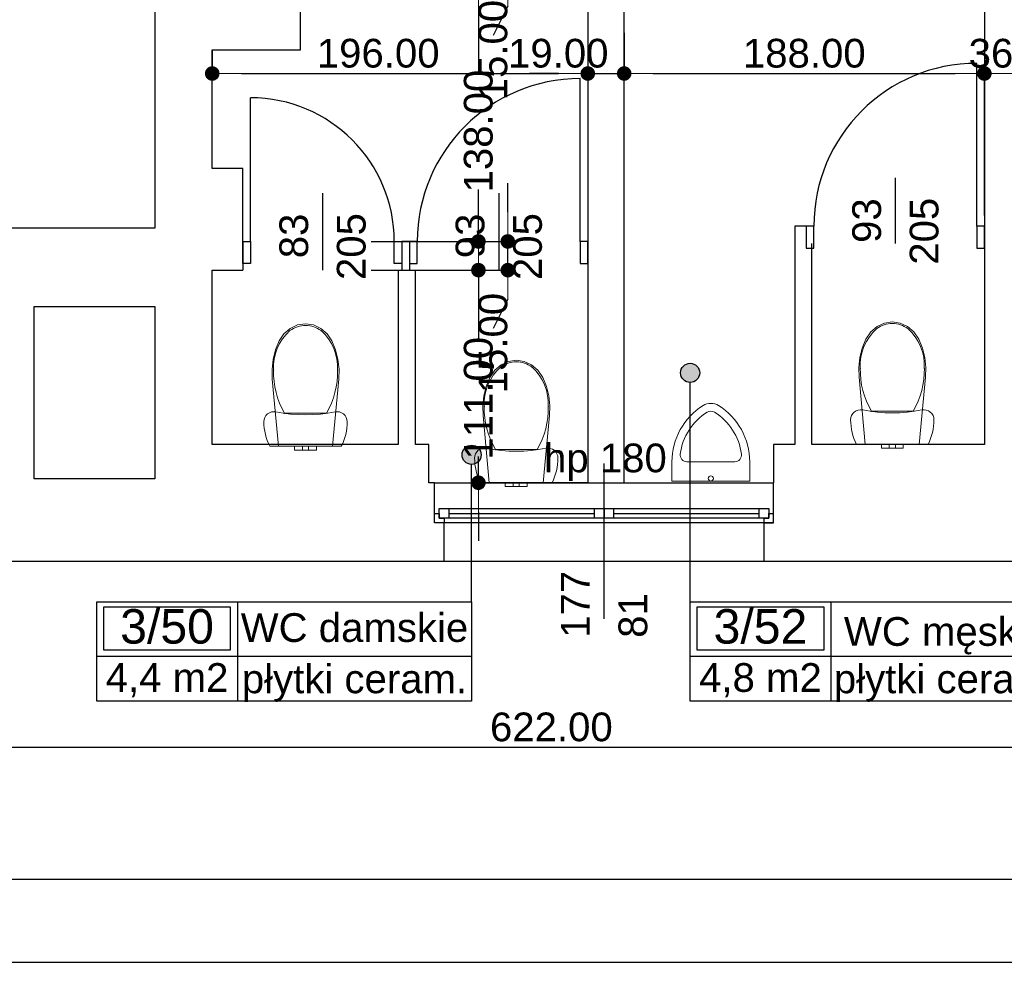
# Model space of a CAD drawing. Header units: millimetres. Extents: x -175445 to -20415, y -559200 to 231527.
# Tile 137 of 256: x -146906 to -141767, y -116408 to -111449. Entities that reach past the tile are written whole.
import ezdxf
from ezdxf.enums import TextEntityAlignment as Align

# ---------------------------------------------------------------- set-up
doc = ezdxf.new("R2010")
doc.units = ezdxf.units.MM
doc.header["$MEASUREMENT"] = 0
for name, color, linetype in [('Drzwi', 7, 'Continuous'), ('Obiekt', 7, 'Continuous'), ('Okno', 7, 'Continuous'), ('Polilinia', 7, 'Continuous'), ('Strefa', 7, 'Continuous'), ('Strop', 7, 'Continuous'), ('Słup', 7, 'Continuous'), ('Wymiary', 63, 'Continuous'), ('Ściana', 7, 'Continuous')]:
    doc.layers.add(name, color=color, linetype=linetype)
doc.styles.add('Arial', font='txt')
doc.dimstyles.new('GENERATED_STYLE__1', dxfattribs={"dimtxt": 150, "dimasz": 152, "dimexe": 0.18, "dimexo": 0, "dimgap": 0.09, "dimtad": 1, "dimtih": 1, "dimtoh": 1, "dimlfac": 0.1, "dimzin": 0, "dimdsep": 46, "dimtxsty": 'Arial', "dimblk": 'ARROWHEAD_11', "dimblk1": 'ARROWHEAD_11', "dimblk2": 'ARROWHEAD_11', "dimcen": 0.09, "dimclrd": 114, "dimclre": 114, "dimclrt": 114, "dimazin": 0, "dimtfac": 1, "dimtdec": 4, "dimtmove": 0, "dimatfit": 3, "dimfxl": 1, "dimtolj": 1, "dimtzin": 0, "dimarcsym": 0})
doc.dimstyles.new('GENERATED_STYLE__3', dxfattribs={"dimtxt": 150, "dimasz": 152, "dimexe": 0.18, "dimexo": 0, "dimgap": 0.09, "dimtad": 1, "dimlfac": 0.1, "dimzin": 0, "dimdsep": 46, "dimtxsty": 'Arial', "dimblk": 'ARROWHEAD_11', "dimblk1": 'ARROWHEAD_11', "dimblk2": 'ARROWHEAD_11', "dimcen": 0.09, "dimclrd": 114, "dimclre": 114, "dimclrt": 114, "dimazin": 0, "dimtfac": 1, "dimtdec": 4, "dimtmove": 2, "dimatfit": 3, "dimfxl": 1, "dimtolj": 1, "dimtzin": 0, "dimarcsym": 0})

# ---------------------------------------------------------------- blocks, each defined once
blk = doc.blocks.new('WC damskie_3_50_52', base_point=(-140076.8, 14144.1))
at = {"layer": 'Strefa'}
for p, q in [((-140810.9, 14426.9), (-138854.3, 14426.9)), ((-140810.9, 13908.4), (-140810.9, 14426.9)), ((-140774.2, 14401), (-140113.5, 14401)), ((-140774.2, 14174.7), (-140774.2, 14401)), ((-140113.5, 14401), (-140113.5, 14174.7)), ((-140076.8, 14426.9), (-140076.8, 13908.4)), ((-138854.3, 14426.9), (-138854.3, 13908.4)), ((-140810.9, 14144.1), (-138854.3, 14144.1)), ((-140113.5, 14174.7), (-140774.2, 14174.7)), ((-138854.3, 13908.4), (-140810.9, 13908.4))]:
    blk.add_line(p, q, dxfattribs=at)
at = {"layer": 'Strefa', "style": 'Arial'}
for tag, height, p in [('ROOM_NUMBER', 180, (-140443.9, 14299)), ('ROOM_NAME', 150, (-139465.6, 14292.8)), ('ROOM_CALC_AREA', 150, (-140443.9, 14032)), ('floor_f', 150, (-139465.6, 14025))]:
    blk.add_attdef(tag, text='', height=height, dxfattribs=at).set_placement(p, align=Align.MIDDLE_CENTER)
blk = doc.blocks.new('WC męskie_3_52_54', base_point=(-136979.7, 14144.1))
at = {"layer": 'Strefa'}
for p, q in [((-137713.8, 14426.9), (-135771.6, 14426.9)), ((-137713.8, 13908.4), (-137713.8, 14426.9)), ((-137677.1, 14401), (-137016.4, 14401)), ((-137677.1, 14174.7), (-137677.1, 14401)), ((-137016.4, 14401), (-137016.4, 14174.7)), ((-136979.7, 14426.9), (-136979.7, 13908.4)), ((-135771.6, 14426.9), (-135771.6, 13908.4)), ((-137713.8, 14144.1), (-135771.6, 14144.1)), ((-137016.4, 14174.7), (-137677.1, 14174.7)), ((-135771.6, 13908.4), (-137713.8, 13908.4))]:
    blk.add_line(p, q, dxfattribs=at)
at = {"layer": 'Strefa', "style": 'Arial'}
for tag, height, p in [('ROOM_NUMBER', 180, (-137346.8, 14299)), ('ROOM_NAME', 150, (-136375.7, 14272.5)), ('ROOM_CALC_AREA', 150, (-137346.8, 14032)), ('floor_f', 150, (-136375.7, 14025))]:
    blk.add_attdef(tag, text='', height=height, dxfattribs=at).set_placement(p, align=Align.MIDDLE_CENTER)
blk = doc.blocks.new('ARROWHEAD_11')
at = {"color": 0, "linetype": 'Continuous', "lineweight": 0}
blk.add_line((0, 0), (-1, 0), dxfattribs=at)
at = {"color": 0, "linetype": 'Continuous', "lineweight": 0, "const_width": 0.25, "flags": 128}
blk.add_lwpolyline([(-0.125, 0, 1), (0.125, 0, 1)], format="xyb", close=True, dxfattribs=at)
blk = doc.blocks.new('*D3204')
at = {"layer": 'Defpoints', "color": 0}
for p in [(-145070.7, -112756.6), (-144511.5, -112756.6), (-143940.7, -113866.6)]:
    blk.add_point(p, dxfattribs=at)
at = {"layer": 'Wymiary', "color": 114, "lineweight": -2}
for p, q in [((-144511.5, -112604.6), (-144511.5, -112452.6)), ((-145070.7, -112756.6), (-144511.3, -112756.6)), ((-144511.5, -112756.6), (-144511.5, -113121.3)), ((-144511.5, -113866.6), (-144511.5, -113729.6)), ((-143940.7, -113866.6), (-144511.6, -113866.6)), ((-144511.5, -114018.6), (-144511.5, -114170.6))]:
    blk.add_line(p, q, dxfattribs=at)
at = {"layer": 'Wymiary', "color": 114, "lineweight": -2, "xscale": 152, "yscale": 152, "zscale": 152}
for p, rotation in [((-144511.5, -112756.6), 270), ((-144511.5, -113866.6), 90)]:
    blk.add_blockref('ARROWHEAD_11', p, dxfattribs=dict(at, rotation=rotation))
at = {"layer": 'Wymiary', "color": 114, "lineweight": 13, "insert": (-144511.5, -113425.4), "char_height": 150, "attachment_point": 5, "rotation": 90, "style": 'Arial'}
blk.add_mtext('\\A1;111.00', dxfattribs=at)
blk = doc.blocks.new('*D3205')
at = {"layer": 'Defpoints', "color": 0}
for p in [(-145070.7, -112606.6), (-144358.1, -112606.6), (-145070.7, -112756.6)]:
    blk.add_point(p, dxfattribs=at)
at = {"layer": 'Wymiary', "color": 114, "lineweight": -2}
for p, q in [((-144358.1, -112454.6), (-144358.1, -112302.6)), ((-145070.7, -112606.6), (-144357.9, -112606.6)), ((-144358.1, -112756.6), (-144358.1, -112606.6)), ((-145070.7, -112756.6), (-144357.9, -112756.6)), ((-144358.1, -112908.6), (-144434.8, -113060.6))]:
    blk.add_line(p, q, dxfattribs=at)
at = {"layer": 'Wymiary', "color": 114, "lineweight": -2, "xscale": 152, "yscale": 152, "zscale": 152}
for p, rotation in [((-144358.1, -112606.6), 270), ((-144358.1, -112756.6), 90)]:
    blk.add_blockref('ARROWHEAD_11', p, dxfattribs=dict(at, rotation=rotation))
at = {"layer": 'Wymiary', "color": 114, "lineweight": 13, "insert": (-144434.8, -113137.3), "char_height": 150, "attachment_point": 5, "rotation": 90, "style": 'Arial'}
blk.add_mtext('\\A1;15.00', dxfattribs=at)
blk = doc.blocks.new('*D3206')
at = {"layer": 'Defpoints', "color": 0}
for p in [(-144511.5, -111226.6), (-143680.7, -111226.6), (-145070.7, -112606.6)]:
    blk.add_point(p, dxfattribs=at)
at = {"layer": 'Wymiary', "color": 114, "lineweight": -2}
for p, q in [((-143680.7, -111226.6), (-144511.6, -111226.6)), ((-144511.5, -111378.6), (-144511.5, -111726.3)), ((-144511.5, -112454.6), (-144511.5, -112334.6)), ((-145070.7, -112606.6), (-144511.3, -112606.6))]:
    blk.add_line(p, q, dxfattribs=at)
at = {"layer": 'Wymiary', "color": 114, "lineweight": -2, "xscale": 152, "yscale": 152, "zscale": 152}
for p, rotation in [((-144511.5, -111226.6), 90), ((-144511.5, -112606.6), 270)]:
    blk.add_blockref('ARROWHEAD_11', p, dxfattribs=dict(at, rotation=rotation))
at = {"layer": 'Wymiary', "color": 114, "lineweight": 13, "insert": (-144511.5, -112030.4), "char_height": 150, "attachment_point": 5, "rotation": 90, "style": 'Arial'}
blk.add_mtext('\\A1;138.00', dxfattribs=at)
blk = doc.blocks.new('*D3207')
at = {"layer": 'Defpoints', "color": 0}
for p in [(-144358.1, -111076.6), (-143680.7, -111076.6), (-143680.7, -111226.6)]:
    blk.add_point(p, dxfattribs=at)
at = {"layer": 'Wymiary', "color": 114, "lineweight": -2}
for p, q in [((-144358.1, -110924.6), (-144358.1, -110772.6)), ((-143680.7, -111076.6), (-144358.3, -111076.6)), ((-144358.1, -111226.6), (-144358.1, -111076.6)), ((-143680.7, -111226.6), (-144358.3, -111226.6)), ((-144358.1, -111378.6), (-144434.8, -111530.6))]:
    blk.add_line(p, q, dxfattribs=at)
at = {"layer": 'Wymiary', "color": 114, "lineweight": -2, "xscale": 152, "yscale": 152, "zscale": 152}
for p, rotation in [((-144358.1, -111076.6), 270), ((-144358.1, -111226.6), 90)]:
    blk.add_blockref('ARROWHEAD_11', p, dxfattribs=dict(at, rotation=rotation))
at = {"layer": 'Wymiary', "color": 114, "lineweight": 13, "insert": (-144434.8, -111607.3), "char_height": 150, "attachment_point": 5, "rotation": 90, "style": 'Arial'}
blk.add_mtext('\\A1;15.00', dxfattribs=at)
blk = doc.blocks.new('*D3807')
at = {"layer": 'Defpoints', "color": 0}
for p in [(-143940.7, -111516.6), (-145900.7, -111606.6), (-143940.7, -111729.7)]:
    blk.add_point(p, dxfattribs=at)
at = {"layer": 'Wymiary', "color": 114, "lineweight": -2}
for p, q in [((-143940.7, -111516.6), (-143940.7, -111729.9)), ((-145900.7, -111606.6), (-145900.7, -111729.9)), ((-145748.7, -111729.7), (-144092.7, -111729.7))]:
    blk.add_line(p, q, dxfattribs=at)
at = {"layer": 'Wymiary', "color": 114, "lineweight": -2, "xscale": 152, "yscale": 152, "zscale": 152, "rotation": 180}
blk.add_blockref('ARROWHEAD_11', (-145900.7, -111729.7), dxfattribs=at)
at = {"layer": 'Wymiary', "color": 114, "lineweight": -2, "xscale": 152, "yscale": 152, "zscale": 152}
blk.add_blockref('ARROWHEAD_11', (-143940.7, -111729.7), dxfattribs=at)
at = {"layer": 'Wymiary', "color": 114, "lineweight": 13, "insert": (-145034.6, -111624.7), "char_height": 150, "attachment_point": 5, "style": 'Arial'}
blk.add_mtext('\\A1;196.00', dxfattribs=at)
blk = doc.blocks.new('*D3808')
at = {"layer": 'Defpoints', "color": 0}
for p in [(-143940.7, -111516.6), (-143750.7, -111516.6), (-143750.7, -111729.7)]:
    blk.add_point(p, dxfattribs=at)
at = {"layer": 'Wymiary', "color": 114, "lineweight": -2}
for p, q in [((-143940.7, -111516.6), (-143940.7, -111729.9)), ((-143750.7, -111516.6), (-143750.7, -111729.9)), ((-144092.7, -111729.7), (-144244.7, -111729.7)), ((-143940.7, -111729.7), (-143750.7, -111729.7)), ((-143598.7, -111729.7), (-143446.7, -111729.7))]:
    blk.add_line(p, q, dxfattribs=at)
at = {"layer": 'Wymiary', "color": 114, "lineweight": -2, "xscale": 152, "yscale": 152, "zscale": 152}
blk.add_blockref('ARROWHEAD_11', (-143940.7, -111729.7), dxfattribs=at)
at = {"layer": 'Wymiary', "color": 114, "lineweight": -2, "xscale": 152, "yscale": 152, "zscale": 152, "rotation": 180}
blk.add_blockref('ARROWHEAD_11', (-143750.7, -111729.7), dxfattribs=at)
at = {"layer": 'Wymiary', "color": 114, "lineweight": 13, "insert": (-144094.6, -111624.7), "char_height": 150, "attachment_point": 5, "style": 'Arial'}
blk.add_mtext('\\A1;19.00', dxfattribs=at)
blk = doc.blocks.new('*D3809')
at = {"layer": 'Defpoints', "color": 0}
for p in [(-143750.7, -111516.6), (-141870.7, -111729.7), (-141870.7, -112471.6)]:
    blk.add_point(p, dxfattribs=at)
at = {"layer": 'Wymiary', "color": 114, "lineweight": -2}
for p, q in [((-143750.7, -111516.6), (-143750.7, -111729.9)), ((-143598.7, -111729.7), (-142022.7, -111729.7)), ((-141870.7, -112471.6), (-141870.7, -111729.5))]:
    blk.add_line(p, q, dxfattribs=at)
at = {"layer": 'Wymiary', "color": 114, "lineweight": -2, "xscale": 152, "yscale": 152, "zscale": 152, "rotation": 180}
blk.add_blockref('ARROWHEAD_11', (-143750.7, -111729.7), dxfattribs=at)
at = {"layer": 'Wymiary', "color": 114, "lineweight": -2, "xscale": 152, "yscale": 152, "zscale": 152}
blk.add_blockref('ARROWHEAD_11', (-141870.7, -111729.7), dxfattribs=at)
at = {"layer": 'Wymiary', "color": 114, "lineweight": 13, "insert": (-142810.7, -111624.7), "char_height": 150, "attachment_point": 5, "style": 'Arial'}
blk.add_mtext('\\A1;188.00', dxfattribs=at)
blk = doc.blocks.new('*D3810')
at = {"layer": 'Defpoints', "color": 0}
for p in [(-141510.7, -111729.7), (-141870.7, -112471.6), (-141510.7, -112471.6)]:
    blk.add_point(p, dxfattribs=at)
at = {"layer": 'Wymiary', "color": 114, "lineweight": -2}
for p, q in [((-141870.7, -112471.6), (-141870.7, -111729.5)), ((-141718.7, -111729.7), (-141662.7, -111729.7)), ((-141510.7, -112471.6), (-141510.7, -111729.5))]:
    blk.add_line(p, q, dxfattribs=at)
at = {"layer": 'Wymiary', "color": 114, "lineweight": -2, "xscale": 152, "yscale": 152, "zscale": 152, "rotation": 180}
blk.add_blockref('ARROWHEAD_11', (-141870.7, -111729.7), dxfattribs=at)
at = {"layer": 'Wymiary', "color": 114, "lineweight": -2, "xscale": 152, "yscale": 152, "zscale": 152}
blk.add_blockref('ARROWHEAD_11', (-141510.7, -111729.7), dxfattribs=at)
at = {"layer": 'Wymiary', "color": 114, "lineweight": 13, "insert": (-141690.7, -111624.7), "char_height": 150, "attachment_point": 5, "style": 'Arial'}
blk.add_mtext('\\A1;36.00', dxfattribs=at)
blk = doc.blocks.new('*D3870')
at = {"layer": 'Defpoints', "color": 0}
for p in [(-141020.7, -114076.6), (-147240.7, -114276.4), (-141020.7, -115247.8)]:
    blk.add_point(p, dxfattribs=at)
at = {"layer": 'Wymiary', "color": 114, "lineweight": -2}
for p, q in [((-141020.7, -114076.6), (-141020.7, -115248)), ((-147240.7, -114276.4), (-147240.7, -115248)), ((-147088.7, -115247.8), (-141172.7, -115247.8))]:
    blk.add_line(p, q, dxfattribs=at)
at = {"layer": 'Wymiary', "color": 114, "lineweight": -2, "xscale": 152, "yscale": 152, "zscale": 152, "rotation": 180}
blk.add_blockref('ARROWHEAD_11', (-147240.7, -115247.8), dxfattribs=at)
at = {"layer": 'Wymiary', "color": 114, "lineweight": -2, "xscale": 152, "yscale": 152, "zscale": 152}
blk.add_blockref('ARROWHEAD_11', (-141020.7, -115247.8), dxfattribs=at)
at = {"layer": 'Wymiary', "color": 114, "lineweight": 13, "insert": (-144130.7, -115142.8), "char_height": 150, "attachment_point": 5, "style": 'Arial'}
blk.add_mtext('\\A1;622.00', dxfattribs=at)
blk = doc.blocks.new('*D3905')
at = {"layer": 'Defpoints', "color": 0}
for p in [(-147240.7, -114276.4), (-102220.7, -114276.6), (-102220.7, -115937.6)]:
    blk.add_point(p, dxfattribs=at)
at = {"layer": 'Wymiary', "color": 114, "lineweight": -2}
for p, q in [((-147240.7, -114276.4), (-147240.7, -115937.8)), ((-102220.7, -114276.6), (-102220.7, -115937.8)), ((-147088.7, -115937.6), (-102372.7, -115937.6))]:
    blk.add_line(p, q, dxfattribs=at)
at = {"layer": 'Wymiary', "color": 114, "lineweight": -2, "xscale": 152, "yscale": 152, "zscale": 152, "rotation": 180}
blk.add_blockref('ARROWHEAD_11', (-147240.7, -115937.6), dxfattribs=at)
at = {"layer": 'Wymiary', "color": 114, "lineweight": -2, "xscale": 152, "yscale": 152, "zscale": 152}
blk.add_blockref('ARROWHEAD_11', (-102220.7, -115937.6), dxfattribs=at)
at = {"layer": 'Wymiary', "color": 114, "lineweight": 13, "insert": (-124730.7, -115832.6), "char_height": 150, "attachment_point": 5, "style": 'Arial'}
blk.add_mtext('\\A1;4502.00', dxfattribs=at)
blk = doc.blocks.new('*D3912')
at = {"layer": 'Defpoints', "color": 0}
for p in [(-73250.7, -108356.6), (-147240.7, -114276.4), (-73250.7, -116369.7)]:
    blk.add_point(p, dxfattribs=at)
at = {"layer": 'Wymiary', "color": 114, "lineweight": -2}
for p, q in [((-73250.7, -108356.6), (-73250.7, -116369.9)), ((-147240.7, -114276.4), (-147240.7, -116369.9)), ((-147088.7, -116369.7), (-73402.7, -116369.7))]:
    blk.add_line(p, q, dxfattribs=at)
at = {"layer": 'Wymiary', "color": 114, "lineweight": -2, "xscale": 152, "yscale": 152, "zscale": 152, "rotation": 180}
blk.add_blockref('ARROWHEAD_11', (-147240.7, -116369.7), dxfattribs=at)
at = {"layer": 'Wymiary', "color": 114, "lineweight": -2, "xscale": 152, "yscale": 152, "zscale": 152}
blk.add_blockref('ARROWHEAD_11', (-73250.7, -116369.7), dxfattribs=at)
at = {"layer": 'Wymiary', "color": 114, "lineweight": 13, "insert": (-110245.7, -116264.7), "char_height": 150, "attachment_point": 5, "style": 'Arial'}
blk.add_mtext('\\A1;7399.00', dxfattribs=at)

msp = doc.modelspace()

# ---------------------------------------------------------------- hatches: boundary and pattern name
at = {"layer": 'Polilinia', "linetype": 'Continuous'}
for points in [[(-143356.522, -113293.019), (-143360.328, -113273.885), (-143371.167, -113257.664), (-143387.388, -113246.825), (-143406.522, -113243.019), (-143425.656, -113246.825), (-143441.877, -113257.664), (-143452.716, -113273.885), (-143456.522, -113293.019), (-143452.716, -113312.153), (-143441.877, -113328.374), (-143425.656, -113339.213), (-143406.522, -113343.019), (-143387.388, -113339.213), (-143371.167, -113328.374), (-143360.328, -113312.153)], [(-144497.021, -113720.706), (-144500.827, -113701.572), (-144511.666, -113685.351), (-144527.887, -113674.512), (-144547.021, -113670.706), (-144566.155, -113674.512), (-144582.376, -113685.351), (-144593.215, -113701.572), (-144597.021, -113720.706), (-144593.215, -113739.84), (-144582.376, -113756.061), (-144566.155, -113766.9), (-144547.021, -113770.706), (-144527.887, -113766.9), (-144511.666, -113756.061), (-144500.827, -113739.84)]]:
    msp.add_hatch(color=256, dxfattribs=at).paths.add_polyline_path(points)

# ---------------------------------------------------------------- linework, layer by layer
at = {"layer": 'Drzwi'}
for p, q in [((-141910.722, -112526.604), (-141910.722, -111676.604)), ((-143980.722, -112606.604), (-143980.722, -111756.604)), ((-145700.722, -112606.604), (-145700.722, -111856.604)), ((-142760.722, -112526.604), (-142800.722, -112526.604)), ((-142800.722, -112526.604), (-142800.722, -112641.604)), ((-142800.722, -112526.604), (-142800.722, -112616.604)), ((-142760.722, -112641.604), (-142760.722, -112526.604)), ((-141870.722, -112526.604), (-141910.722, -112526.604)), ((-141910.722, -112526.604), (-141910.722, -112641.604)), ((-141870.722, -112641.604), (-141870.722, -112526.604)), ((-141870.722, -112526.604), (-141870.722, -112616.604)), ((-145740.722, -112606.604), (-145700.722, -112606.604)), ((-145740.722, -112721.604), (-145740.722, -112606.604)), ((-145740.722, -112606.604), (-145740.722, -112721.604)), ((-145700.722, -112606.604), (-145700.722, -112721.604)), ((-144950.722, -112721.604), (-144950.722, -112606.604)), ((-144950.722, -112606.604), (-144910.722, -112606.604)), ((-144910.722, -112606.604), (-144910.722, -112721.604)), ((-144910.722, -112606.604), (-144910.722, -112721.604)), ((-144830.722, -112606.604), (-144870.722, -112606.604)), ((-144870.722, -112606.604), (-144870.722, -112721.604)), ((-144870.722, -112606.604), (-144870.722, -112721.604)), ((-144830.722, -112721.604), (-144830.722, -112606.604)), ((-143940.722, -112606.604), (-143980.722, -112606.604)), ((-143980.722, -112606.604), (-143980.722, -112721.604)), ((-143940.722, -112721.604), (-143940.722, -112606.604)), ((-143940.722, -112606.604), (-143940.722, -112721.604)), ((-142800.722, -112641.604), (-142760.722, -112641.604)), ((-141910.722, -112641.604), (-141870.722, -112641.604)), ((-145700.722, -112721.604), (-145740.722, -112721.604)), ((-144910.722, -112721.604), (-144950.722, -112721.604)), ((-144870.722, -112721.604), (-144830.722, -112721.604)), ((-143980.722, -112721.604), (-143940.722, -112721.604))]:
    msp.add_line(p, q, dxfattribs=at)
for centre, radius, start, end in [((-141910.722, -112526.604), 850, 90, 180), ((-143980.722, -112606.604), 850, 90, 180), ((-145700.722, -112606.604), 750, 0, 90)]:
    msp.add_arc(centre, radius, start, end, dxfattribs=at)
at = {"layer": 'Obiekt'}
for p, q in [((-142335.722, -112275.226), (-142335.722, -112616.604)), ((-145325.722, -112355.226), (-145325.722, -112756.604)), ((-144405.722, -112355.226), (-144405.722, -112756.604)), ((-143855.722, -114576.604), (-143855.722, -113766.604))]:
    msp.add_line(p, q, dxfattribs=at)
at = {"layer": 'Obiekt', "color": 8, "lineweight": 5}
for p, q in [((-145454.877, -113042.821), (-145493.186, -113060.781)), ((-145413.829, -113036.604), (-145454.877, -113042.821)), ((-145413.83, -113045.243), (-145413.829, -113045.243)), ((-145372.78, -113042.821), (-145413.829, -113036.604)), ((-145334.472, -113060.781), (-145372.78, -113042.821)), ((-142430.63, -113050.781), (-142463.673, -113079.299)), ((-142392.322, -113032.821), (-142430.63, -113050.781)), ((-142351.273, -113026.604), (-142392.322, -113032.821)), ((-142351.274, -113035.243), (-142351.273, -113035.243)), ((-142310.225, -113032.821), (-142351.273, -113026.604)), ((-142271.916, -113050.781), (-142310.225, -113032.821)), ((-142238.874, -113079.299), (-142271.916, -113050.781)), ((-145526.229, -113089.299), (-145551.826, -113126.494)), ((-145493.186, -113060.781), (-145526.229, -113089.299)), ((-145494.905, -113072.054), (-145494.905, -113072.055)), ((-145301.429, -113089.299), (-145334.472, -113060.781)), ((-145275.831, -113126.494), (-145301.429, -113089.299)), ((-142463.673, -113079.299), (-142489.271, -113116.494)), ((-142432.349, -113062.054), (-142432.35, -113062.055)), ((-142213.276, -113116.494), (-142238.874, -113079.299)), ((-145551.826, -113126.494), (-145570.847, -113173.432)), ((-145256.81, -113173.432), (-145275.831, -113126.494)), ((-142489.271, -113116.494), (-142508.292, -113163.432)), ((-142194.255, -113163.432), (-142213.276, -113116.494)), ((-145570.847, -113173.432), (-145583.252, -113223.179)), ((-145244.405, -113223.179), (-145256.81, -113173.432)), ((-142508.292, -113163.432), (-142520.697, -113213.179)), ((-142181.85, -113213.179), (-142194.255, -113163.432)), ((-145583.252, -113223.179), (-145588.74, -113274.525)), ((-145238.917, -113274.525), (-145244.405, -113223.179)), ((-144393.362, -113250.781), (-144426.405, -113279.299)), ((-144395.08, -113262.054), (-144395.081, -113262.055)), ((-144355.053, -113232.821), (-144393.362, -113250.781)), ((-144314.005, -113226.604), (-144355.053, -113232.821)), ((-144314.006, -113235.243), (-144314.005, -113235.243)), ((-144272.956, -113232.821), (-144314.005, -113226.604)), ((-144234.648, -113250.781), (-144272.956, -113232.821)), ((-144201.605, -113279.299), (-144234.648, -113250.781)), ((-142520.697, -113213.179), (-142526.185, -113264.525)), ((-142176.362, -113264.525), (-142181.85, -113213.179)), ((-145588.74, -113274.525), (-145587.177, -113326.221)), ((-145240.48, -113326.221), (-145238.917, -113274.525)), ((-144426.405, -113279.299), (-144452.002, -113316.494)), ((-144176.007, -113316.494), (-144201.605, -113279.299)), ((-142526.185, -113264.525), (-142524.622, -113316.221)), ((-142177.925, -113316.221), (-142176.362, -113264.525)), ((-145587.177, -113326.221), (-145554.804, -113676.604)), ((-145272.854, -113676.604), (-145240.48, -113326.221)), ((-144471.023, -113363.432), (-144483.428, -113413.179)), ((-144452.002, -113316.494), (-144471.023, -113363.432)), ((-144156.986, -113363.432), (-144176.007, -113316.494)), ((-144144.581, -113413.179), (-144156.986, -113363.432)), ((-142524.622, -113316.221), (-142492.248, -113666.604)), ((-142210.299, -113666.604), (-142177.925, -113316.221)), ((-144483.428, -113413.179), (-144488.916, -113464.525)), ((-144139.093, -113464.525), (-144144.581, -113413.179)), ((-144488.916, -113464.525), (-144487.353, -113516.221)), ((-144140.656, -113516.221), (-144139.093, -113464.525)), ((-145620.158, -113515.75), (-145626.261, -113525.622)), ((-145612.036, -113507.458), (-145620.158, -113515.75)), ((-145602.291, -113501.152), (-145612.036, -113507.458)), ((-145591.399, -113497.139), (-145602.291, -113501.152)), ((-145579.89, -113495.615), (-145591.399, -113497.139)), ((-145568.328, -113496.654), (-145579.89, -113495.615)), ((-145530.044, -113503.436), (-145568.328, -113496.654)), ((-145491.468, -113508.292), (-145530.044, -113503.436)), ((-145522.77, -113503.561), (-145413.829, -113503.561)), ((-145452.697, -113511.211), (-145491.468, -113508.292)), ((-145413.829, -113512.185), (-145452.697, -113511.211)), ((-145413.829, -113503.561), (-145304.887, -113503.561)), ((-145374.96, -113511.211), (-145413.829, -113512.185)), ((-145336.189, -113508.292), (-145374.96, -113511.211)), ((-145297.613, -113503.436), (-145336.189, -113508.292)), ((-145259.329, -113496.654), (-145297.613, -113503.436)), ((-145247.767, -113495.615), (-145259.329, -113496.654)), ((-145236.259, -113497.139), (-145247.767, -113495.615)), ((-145225.366, -113501.152), (-145236.259, -113497.139)), ((-145215.621, -113507.458), (-145225.366, -113501.152)), ((-145207.499, -113515.75), (-145215.621, -113507.458)), ((-145201.396, -113525.622), (-145207.499, -113515.75)), ((-144487.353, -113516.221), (-144454.979, -113866.604)), ((-144173.03, -113866.604), (-144140.656, -113516.221)), ((-142563.706, -113515.622), (-142567.491, -113526.594)), ((-142557.603, -113505.75), (-142563.706, -113515.622)), ((-142549.481, -113497.458), (-142557.603, -113505.75)), ((-142539.736, -113491.152), (-142549.481, -113497.458)), ((-142528.843, -113487.139), (-142539.736, -113491.152)), ((-142517.335, -113485.615), (-142528.843, -113487.139)), ((-142505.773, -113486.654), (-142517.335, -113485.615)), ((-142467.489, -113493.436), (-142505.773, -113486.654)), ((-142428.913, -113498.292), (-142467.489, -113493.436)), ((-142460.215, -113493.561), (-142351.273, -113493.561)), ((-142390.142, -113501.211), (-142428.913, -113498.292)), ((-142351.273, -113502.185), (-142390.142, -113501.211)), ((-142351.273, -113493.561), (-142242.332, -113493.561)), ((-142312.405, -113501.211), (-142351.273, -113502.185)), ((-142273.634, -113498.292), (-142312.405, -113501.211)), ((-142235.058, -113493.436), (-142273.634, -113498.292)), ((-142196.774, -113486.654), (-142235.058, -113493.436)), ((-142185.212, -113485.615), (-142196.774, -113486.654)), ((-142173.704, -113487.139), (-142185.212, -113485.615)), ((-142162.811, -113491.152), (-142173.704, -113487.139)), ((-142153.066, -113497.458), (-142162.811, -113491.152)), ((-142144.944, -113505.75), (-142153.066, -113497.458)), ((-142138.841, -113515.622), (-142144.944, -113505.75)), ((-142135.056, -113526.594), (-142138.841, -113515.622)), ((-145630.046, -113536.594), (-145631.329, -113548.128)), ((-145631.329, -113548.128), (-145630.84, -113564.783)), ((-145630.84, -113564.783), (-145629.375, -113581.381)), ((-145626.261, -113525.622), (-145630.046, -113536.594)), ((-145197.611, -113536.594), (-145201.396, -113525.622)), ((-145198.282, -113581.381), (-145196.817, -113564.783)), ((-145196.328, -113548.128), (-145197.611, -113536.594)), ((-145196.817, -113564.783), (-145196.328, -113548.128)), ((-142567.491, -113526.594), (-142568.774, -113538.128)), ((-142568.774, -113538.128), (-142568.285, -113554.783)), ((-142568.285, -113554.783), (-142566.82, -113571.381)), ((-142135.727, -113571.381), (-142134.262, -113554.783)), ((-142133.773, -113538.128), (-142135.056, -113526.594)), ((-142134.262, -113554.783), (-142133.773, -113538.128)), ((-145629.375, -113581.381), (-145626.939, -113597.865)), ((-145626.939, -113597.865), (-145623.539, -113614.177)), ((-145623.539, -113614.177), (-145619.189, -113630.262)), ((-145208.468, -113630.262), (-145204.118, -113614.177)), ((-145204.118, -113614.177), (-145200.719, -113597.865)), ((-145200.719, -113597.865), (-145198.282, -113581.381)), ((-142566.82, -113571.381), (-142564.383, -113587.865)), ((-142564.383, -113587.865), (-142560.984, -113604.177)), ((-142560.984, -113604.177), (-142556.634, -113620.262)), ((-142556.634, -113620.262), (-142551.347, -113636.065)), ((-142151.2, -113636.065), (-142145.913, -113620.262)), ((-142145.913, -113620.262), (-142141.563, -113604.177)), ((-142141.563, -113604.177), (-142138.163, -113587.865)), ((-142138.163, -113587.865), (-142135.727, -113571.381)), ((-145619.189, -113630.262), (-145613.903, -113646.065)), ((-145613.903, -113646.065), (-145607.698, -113661.53)), ((-145607.698, -113661.53), (-145600.597, -113676.604)), ((-145227.06, -113676.604), (-145219.959, -113661.53)), ((-145219.959, -113661.53), (-145213.755, -113646.065)), ((-145213.755, -113646.065), (-145208.468, -113630.262)), ((-142551.347, -113636.065), (-142545.143, -113651.53)), ((-142545.143, -113651.53), (-142538.042, -113666.604)), ((-142538.042, -113666.604), (-142164.505, -113666.604)), ((-142492.248, -113666.604), (-142210.299, -113666.604)), ((-142391.579, -113666.604), (-142408.273, -113666.604)), ((-142408.273, -113666.604), (-142408.273, -113686.604)), ((-142367.273, -113666.604), (-142391.579, -113666.604)), ((-142362.587, -113666.604), (-142367.273, -113666.604)), ((-142367.273, -113666.604), (-142367.273, -113686.604)), ((-142351.273, -113666.604), (-142362.587, -113666.604)), ((-142339.96, -113666.604), (-142351.273, -113666.604)), ((-142335.273, -113666.604), (-142339.96, -113666.604)), ((-142335.273, -113666.604), (-142335.273, -113686.604)), ((-142310.968, -113666.604), (-142335.273, -113666.604)), ((-142294.273, -113666.604), (-142310.968, -113666.604)), ((-142294.273, -113666.604), (-142294.273, -113686.604)), ((-142164.505, -113666.604), (-142157.404, -113651.53)), ((-142157.404, -113651.53), (-142151.2, -113636.065)), ((-145600.597, -113676.604), (-145227.06, -113676.604)), ((-145554.804, -113676.604), (-145272.854, -113676.604)), ((-145454.134, -113676.604), (-145470.829, -113676.604)), ((-145470.829, -113676.604), (-145470.829, -113696.604)), ((-145454.134, -113696.604), (-145470.829, -113696.604)), ((-145429.829, -113676.604), (-145454.134, -113676.604)), ((-145429.829, -113696.604), (-145454.134, -113696.604)), ((-145425.142, -113676.604), (-145429.829, -113676.604)), ((-145429.829, -113676.604), (-145429.829, -113696.604)), ((-145425.142, -113696.604), (-145429.829, -113696.604)), ((-145413.829, -113676.604), (-145425.142, -113676.604)), ((-145413.829, -113696.604), (-145425.142, -113696.604)), ((-145402.515, -113676.604), (-145413.829, -113676.604)), ((-145402.515, -113696.604), (-145413.829, -113696.604)), ((-145397.829, -113676.604), (-145402.515, -113676.604)), ((-145397.829, -113696.604), (-145402.515, -113696.604)), ((-145397.829, -113676.604), (-145397.829, -113696.604)), ((-145373.524, -113676.604), (-145397.829, -113676.604)), ((-145373.524, -113696.604), (-145397.829, -113696.604)), ((-145356.829, -113676.604), (-145373.524, -113676.604)), ((-145356.829, -113696.604), (-145373.524, -113696.604)), ((-145356.829, -113676.604), (-145356.829, -113696.604)), ((-144526.437, -113715.622), (-144530.222, -113726.594)), ((-144520.334, -113705.75), (-144526.437, -113715.622)), ((-144512.212, -113697.458), (-144520.334, -113705.75)), ((-144502.467, -113691.152), (-144512.212, -113697.458)), ((-144491.575, -113687.139), (-144502.467, -113691.152)), ((-144480.066, -113685.615), (-144491.575, -113687.139)), ((-144468.504, -113686.654), (-144480.066, -113685.615)), ((-144430.22, -113693.436), (-144468.504, -113686.654)), ((-144391.644, -113698.292), (-144430.22, -113693.436)), ((-144422.946, -113693.561), (-144314.005, -113693.561)), ((-144352.873, -113701.211), (-144391.644, -113698.292)), ((-144314.005, -113702.185), (-144352.873, -113701.211)), ((-144314.005, -113693.561), (-144205.063, -113693.561)), ((-144275.136, -113701.211), (-144314.005, -113702.185)), ((-144236.365, -113698.292), (-144275.136, -113701.211)), ((-144197.789, -113693.436), (-144236.365, -113698.292)), ((-144159.505, -113686.654), (-144197.789, -113693.436)), ((-144147.943, -113685.615), (-144159.505, -113686.654)), ((-144136.435, -113687.139), (-144147.943, -113685.615)), ((-144125.542, -113691.152), (-144136.435, -113687.139)), ((-144115.797, -113697.458), (-144125.542, -113691.152)), ((-144107.675, -113705.75), (-144115.797, -113697.458)), ((-144101.572, -113715.622), (-144107.675, -113705.75)), ((-144097.787, -113726.594), (-144101.572, -113715.622)), ((-142391.579, -113686.604), (-142408.273, -113686.604)), ((-142367.273, -113686.604), (-142391.579, -113686.604)), ((-142362.587, -113686.604), (-142367.273, -113686.604)), ((-142351.273, -113686.604), (-142362.587, -113686.604)), ((-142339.96, -113686.604), (-142351.273, -113686.604)), ((-142335.273, -113686.604), (-142339.96, -113686.604)), ((-142310.968, -113686.604), (-142335.273, -113686.604)), ((-142294.273, -113686.604), (-142310.968, -113686.604)), ((-144530.222, -113726.594), (-144531.505, -113738.128)), ((-144531.505, -113738.128), (-144531.016, -113754.783)), ((-144531.016, -113754.783), (-144529.551, -113771.381)), ((-144529.551, -113771.381), (-144527.115, -113787.865)), ((-144100.895, -113787.865), (-144098.458, -113771.381)), ((-144098.458, -113771.381), (-144096.993, -113754.783)), ((-144096.504, -113738.128), (-144097.787, -113726.594)), ((-144096.993, -113754.783), (-144096.504, -113738.128)), ((-143501.443, -113756.896), (-143501.443, -113858.396)), ((-143422.962, -113756.896), (-143173.925, -113756.896)), ((-143095.443, -113756.896), (-143095.443, -113858.396)), ((-144527.115, -113787.865), (-144523.715, -113804.177)), ((-144523.715, -113804.177), (-144519.365, -113820.262)), ((-144519.365, -113820.262), (-144514.079, -113836.065)), ((-144113.931, -113836.065), (-144108.644, -113820.262)), ((-144108.644, -113820.262), (-144104.294, -113804.177)), ((-144104.294, -113804.177), (-144100.895, -113787.865)), ((-144514.079, -113836.065), (-144507.874, -113851.53)), ((-144507.874, -113851.53), (-144500.773, -113866.604)), ((-144500.773, -113866.604), (-144127.236, -113866.604)), ((-144454.979, -113866.604), (-144173.03, -113866.604)), ((-144354.31, -113866.604), (-144371.005, -113866.604)), ((-144371.005, -113866.604), (-144371.005, -113886.604)), ((-144330.005, -113866.604), (-144354.31, -113866.604)), ((-144325.318, -113866.604), (-144330.005, -113866.604)), ((-144330.005, -113866.604), (-144330.005, -113886.604)), ((-144314.005, -113866.604), (-144325.318, -113866.604)), ((-144302.691, -113866.604), (-144314.005, -113866.604)), ((-144298.005, -113866.604), (-144302.691, -113866.604)), ((-144298.005, -113866.604), (-144298.005, -113886.604)), ((-144273.7, -113866.604), (-144298.005, -113866.604)), ((-144257.005, -113866.604), (-144273.7, -113866.604)), ((-144257.005, -113866.604), (-144257.005, -113886.604)), ((-144127.236, -113866.604), (-144120.135, -113851.53)), ((-144120.135, -113851.53), (-144113.931, -113836.065)), ((-143095.443, -113858.396), (-143501.443, -113858.396)), ((-144354.31, -113886.604), (-144371.005, -113886.604)), ((-144330.005, -113886.604), (-144354.31, -113886.604)), ((-144325.318, -113886.604), (-144330.005, -113886.604)), ((-144314.005, -113886.604), (-144325.318, -113886.604)), ((-144302.691, -113886.604), (-144314.005, -113886.604)), ((-144298.005, -113886.604), (-144302.691, -113886.604)), ((-144273.7, -113886.604), (-144298.005, -113886.604)), ((-144257.005, -113886.604), (-144273.7, -113886.604))]:
    msp.add_line(p, q, dxfattribs=at)
for centre, radius, start, end in [((-145413.017, -113183.846), 138.562, 90.335594, 126.222811), ((-145414.642, -113183.849), 138.565, 53.777196, 89.664414), ((-142350.462, -113173.846), 138.562, 90.335594, 126.222811), ((-142352.086, -113173.849), 138.565, 53.777196, 89.664414), ((-145324.368, -113264.301), 256.976, 131.575502, 183.195152), ((-145503.289, -113264.301), 256.976, 356.804848, 48.424498), ((-142261.813, -113254.301), 256.976, 131.575502, 183.195152), ((-142440.734, -113254.301), 256.976, 356.804848, 48.424498), ((-144224.544, -113454.301), 256.976, 131.575502, 183.195152), ((-144313.193, -113373.846), 138.562, 90.335594, 126.222811), ((-144314.817, -113373.849), 138.565, 53.777196, 89.664414), ((-144403.465, -113454.301), 256.976, 356.804848, 48.424498), ((-145155.733, -113288.668), 425.383, 178.646069, 210.348234), ((-145671.924, -113288.668), 425.383, 329.651766, 1.353931), ((-142093.178, -113278.668), 425.383, 178.646069, 210.348234), ((-142609.369, -113278.668), 425.383, 329.651766, 1.353931), ((-143156.343, -113756.896), 345.1, 121.890785, 180), ((-143298.443, -113528.521), 76.125, 58.109219, 121.890785), ((-143440.543, -113756.896), 345.1, 0, 58.109215), ((-144055.909, -113478.668), 425.383, 178.646069, 210.348234), ((-144572.1, -113478.668), 425.383, 329.651766, 1.353931), ((-143156.343, -113756.895), 304.5, 121.890785, 172.472451), ((-143298.443, -113528.52), 35.525, 58.109223, 121.890785), ((-143440.543, -113756.896), 304.5, 7.527549, 58.109215), ((-143422.962, -113721.37), 35.526, 172.941812, 270), ((-143173.925, -113721.37), 35.526, 270, 7.058188), ((-143298.443, -113844.396), 13.5, 0, 180), ((-143298.443, -113844.396), 13.5, 180, 0)]:
    msp.add_arc(centre, radius, start, end, dxfattribs=at)
for p in [(-145332.752, -113072.055), (-142270.197, -113062.055), (-144232.928, -113262.055), (-145580.865, -113278.62), (-145246.792, -113278.62), (-142518.31, -113268.62), (-142184.237, -113268.62), (-145522.77, -113503.561), (-144481.041, -113468.62), (-144146.968, -113468.62), (-142460.215, -113493.561), (-144422.946, -113693.561)]:
    msp.add_point(p, dxfattribs=at)
at = {"layer": 'Okno'}
for p, q in [((-144740.722, -113866.604), (-142970.722, -113866.604)), ((-144740.722, -114026.604), (-144715.722, -114026.604)), ((-144740.722, -114076.604), (-144740.722, -114026.604)), ((-144715.722, -114001.604), (-144665.722, -114001.604)), ((-144715.722, -114051.604), (-144715.722, -114001.604)), ((-144715.722, -114026.604), (-144715.722, -114051.604)), ((-144665.722, -114001.604), (-143905.722, -114001.604)), ((-144665.722, -114001.604), (-144665.722, -114051.604)), ((-144665.722, -114001.604), (-143905.722, -114001.604)), ((-144665.722, -114026.604), (-143905.722, -114026.604)), ((-143905.722, -114051.604), (-143905.722, -114001.604)), ((-143905.722, -114001.604), (-143855.722, -114001.604)), ((-143855.722, -114001.604), (-143855.722, -114051.604)), ((-143855.722, -114001.604), (-143805.722, -114001.604)), ((-143855.722, -114051.604), (-143855.722, -114001.604)), ((-143805.722, -114001.604), (-143045.722, -114001.604)), ((-143805.722, -114001.604), (-143805.722, -114051.604)), ((-143805.722, -114001.604), (-143045.722, -114001.604)), ((-143805.722, -114026.604), (-143045.722, -114026.604)), ((-143045.722, -114051.604), (-143045.722, -114001.604)), ((-143045.722, -114001.604), (-142995.722, -114001.604)), ((-142995.722, -114001.604), (-142995.722, -114051.604)), ((-142995.722, -114051.604), (-142995.722, -114026.604)), ((-142995.722, -114026.604), (-142970.722, -114026.604)), ((-142970.722, -114076.604), (-142970.722, -114026.604)), ((-144690.722, -114076.604), (-144740.722, -114076.604)), ((-144690.722, -114076.604), (-144740.722, -114076.604)), ((-144715.722, -114051.604), (-144690.722, -114051.604)), ((-144665.722, -114051.604), (-144715.722, -114051.604)), ((-144690.722, -114051.604), (-144690.722, -114076.604)), ((-143855.722, -114076.604), (-144690.722, -114076.604)), ((-143905.722, -114051.604), (-144665.722, -114051.604)), ((-143855.722, -114051.604), (-143905.722, -114051.604)), ((-143805.722, -114051.604), (-143855.722, -114051.604)), ((-143020.722, -114076.604), (-143855.722, -114076.604)), ((-143045.722, -114051.604), (-143805.722, -114051.604)), ((-142995.722, -114051.604), (-143045.722, -114051.604)), ((-143020.722, -114076.604), (-143020.722, -114051.604)), ((-143020.722, -114051.604), (-142995.722, -114051.604)), ((-142970.722, -114076.604), (-143020.722, -114076.604)), ((-143020.722, -114076.604), (-142970.722, -114076.604)), ((-144690.722, -114276.604), (-143020.722, -114276.604))]:
    msp.add_line(p, q, dxfattribs=at)
at = {"layer": 'Polilinia', "flags": 128}
for points in [[(-143406.522, -114488.959), (-143406.522, -113343.019)], [(-144547.021, -114488.959), (-144547.021, -113770.706)]]:
    msp.add_lwpolyline(points, dxfattribs=at)
at = {"layer": 'Polilinia'}
for centre in [(-143406.522, -113293.019), (-144547.021, -113720.706)]:
    msp.add_circle(centre, 50, dxfattribs=at)
at = {"layer": 'Strop', "flags": 128}
msp.add_lwpolyline([(-131693.029, -84820.632), (-135966.978, -84618.624, 0.0060186), (-138659.263, -84572.625, 0.04841545), (-160181.183, -86541.924, 0.00002607), (-160190.765, -86553.933), (-160190.765, -92575.183), (-167010.669, -92576.704), (-164549.574, -94822.952), (-166747.245, -97230.823), (-165484.22, -98383.589), (-164327.274, -97115.984), (-164039.215, -97378.895), (-147240.722, -112710.926), (-147240.722, -114276.565), (-145950.766, -114276.565), (-102220.766, -114276.565)], format="xyb", dxfattribs=at)
at = {"layer": 'Słup'}
for p, q in [((-145740.722, -112226.604), (-145900.722, -112226.604)), ((-145740.722, -112606.604), (-145740.722, -112226.604)), ((-144930.722, -113666.604), (-145900.722, -113666.604)), ((-144770.722, -113666.604), (-144840.722, -113666.604)), ((-144770.722, -113866.604), (-144770.722, -113666.604)), ((-142860.722, -113666.604), (-142970.722, -113666.604)), ((-142970.722, -113666.604), (-142970.722, -113866.604)), ((-141870.722, -113666.604), (-142770.722, -113666.604))]:
    msp.add_line(p, q, dxfattribs=at)
at = {"layer": 'Ściana'}
for p, q in [((-142800.722, -112526.604), (-142800.722, -112616.604)), ((-141870.722, -112526.604), (-141870.722, -112616.604)), ((-145740.722, -112606.604), (-145740.722, -112721.604)), ((-144910.722, -112606.604), (-144910.722, -112721.604)), ((-144870.722, -112606.604), (-144870.722, -112721.604)), ((-143940.722, -112606.604), (-143940.722, -112721.604)), ((-145740.722, -112721.604), (-145740.722, -112756.604)), ((-144910.722, -112721.604), (-144910.722, -112756.604)), ((-144870.722, -112721.604), (-144870.722, -112756.604)), ((-143940.722, -112721.604), (-143940.722, -112756.604)), ((-144740.722, -114026.604), (-144740.722, -113866.604)), ((-142970.722, -114026.604), (-142970.722, -113866.604)), ((-144740.722, -114076.604), (-144740.722, -114026.604)), ((-142970.722, -114076.604), (-142970.722, -114026.604)), ((-144690.722, -114076.604), (-144740.722, -114076.604)), ((-144690.722, -114276.604), (-144690.722, -114076.604)), ((-143020.722, -114276.604), (-143020.722, -114076.604)), ((-143020.722, -114076.604), (-142970.722, -114076.604))]:
    msp.add_line(p, q, dxfattribs=at)
at = {"layer": 'Ściana', "flags": 128}
for points in [[(-146200.722, -110616.604), (-146200.722, -111606.604)], [(-145440.722, -111606.604), (-145440.722, -111226.604)], [(-143940.722, -111226.604), (-143940.722, -112606.604)], [(-143750.722, -113866.604), (-143750.722, -111226.604)], [(-141870.722, -111226.604), (-141870.722, -112526.604)], [(-146200.722, -111606.604), (-146200.722, -112536.604)], [(-145900.722, -111606.604), (-145440.722, -111606.604)], [(-145900.722, -112226.604), (-145900.722, -111606.604)], [(-146200.722, -112536.604), (-147240.722, -112536.604)], [(-142860.722, -112526.604), (-142860.722, -113666.604)], [(-142800.722, -112526.604), (-142860.722, -112526.604)], [(-144870.722, -112606.604), (-144910.722, -112606.604)], [(-142770.722, -113666.604), (-142770.722, -112616.604)], [(-141870.722, -112616.604), (-141870.722, -113666.604)], [(-145900.722, -113666.604), (-145900.722, -112756.604)], [(-145900.722, -112756.604), (-145740.722, -112756.604)], [(-144930.722, -112756.604), (-144930.722, -113666.604)], [(-144840.722, -113666.604), (-144840.722, -112756.604)], [(-143940.722, -112756.604), (-143940.722, -113866.604)], [(-146830.722, -112946.604), (-146200.722, -112946.604)], [(-146830.722, -113846.453), (-146830.722, -112946.604)], [(-146200.722, -112946.604), (-146200.722, -113846.461)], [(-146200.722, -113846.461), (-146830.722, -113846.453)], [(-144740.722, -113866.604), (-144770.722, -113866.604)], [(-147240.722, -114276.449), (-146200.722, -114276.461)], [(-146200.722, -114276.461), (-146200.722, -114276.604)], [(-146200.722, -114276.604), (-144690.722, -114276.604)], [(-143020.722, -114276.604), (-140970.722, -114276.604)]]:
    msp.add_lwpolyline(points, dxfattribs=at)

# ---------------------------------------------------------------- block references
at = {"layer": 'Strefa'}
ref = msp.add_blockref('WC damskie_3_50_52', (-145769.585, -114771.816), dxfattribs=at)
ref.add_attrib('ROOM_NAME', 'WC damskie', dxfattribs={"color": 7, "height": 150, "style": 'Arial'}).set_placement((-145158.3, -114623.05), align=Align.MIDDLE_CENTER)
ref.add_attrib('ROOM_NUMBER', '3/50', dxfattribs={"color": 7, "height": 180, "style": 'Arial'}).set_placement((-146136.605, -114616.868), align=Align.MIDDLE_CENTER)
ref.add_attrib('ROOM_CALC_AREA', '4,4 m2', dxfattribs={"color": 7, "height": 150, "style": 'Arial'}).set_placement((-146136.605, -114883.87), align=Align.MIDDLE_CENTER)
ref.add_attrib('floor_f', 'płytki ceram.', dxfattribs={"color": 7, "height": 150, "style": 'Arial'}).set_placement((-145158.3, -114890.916), align=Align.MIDDLE_CENTER)
ref = msp.add_blockref('WC męskie_3_52_54', (-142672.482, -114771.816), dxfattribs=at)
ref.add_attrib('ROOM_NAME', 'WC męskie', dxfattribs={"color": 7, "height": 150, "style": 'Arial'}).set_placement((-142068.399, -114643.416), align=Align.MIDDLE_CENTER)
ref.add_attrib('ROOM_NUMBER', '3/52', dxfattribs={"color": 7, "height": 180, "style": 'Arial'}).set_placement((-143039.502, -114616.868), align=Align.MIDDLE_CENTER)
ref.add_attrib('ROOM_CALC_AREA', '4,8 m2', dxfattribs={"color": 7, "height": 150, "style": 'Arial'}).set_placement((-143039.502, -114883.87), align=Align.MIDDLE_CENTER)
ref.add_attrib('floor_f', 'płytki ceram.', dxfattribs={"color": 7, "height": 150, "style": 'Arial'}).set_placement((-142068.399, -114890.916), align=Align.MIDDLE_CENTER)

# ---------------------------------------------------------------- texts
at = {"layer": 'Obiekt', "char_height": 150, "attachment_point": 7, "rotation": 90, "style": 'Arial'}
for s, insert in [('\\A1;{\\fArial|b0|i0|c238|p38;93}', (-142408.151, -112614.436)), ('\\A1;{\\fArial|b0|i0|c238|p38;205}', (-142108.254, -112728.265)), ('\\A1;{\\fArial|b0|i0|c238|p38;83}', (-145398.151, -112694.436)), ('\\A1;{\\fArial|b0|i0|c238|p38;205}', (-145098.254, -112808.265)), ('\\A1;{\\fArial|b0|i0|c238|p38;93}', (-144478.151, -112694.436)), ('\\A1;{\\fArial|b0|i0|c238|p38;205}', (-144178.254, -112808.265)), ('\\A1;{\\fArial|b0|i0|c238|p38;177}', (-143930.723, -114676.604)), ('\\A1;{\\fArial|b0|i0|c238|p38;81}', (-143628.254, -114676.604))]:
    msp.add_mtext(s, dxfattribs=dict(at, insert=insert))
at = {"layer": 'Obiekt', "insert": (-144169.093, -113857.438), "char_height": 150, "attachment_point": 7, "style": 'Arial'}
msp.add_mtext('\\A1;{\\fArial|b0|i0|c238|p38;hp 180}', dxfattribs=at)

# ---------------------------------------------------------------- dimensions: what is measured, and where the dimension line sits
at = {"layer": 'Wymiary', "color": 114, "lineweight": 13}
for base, p1, p2, picture, middle in [((-73250.715, -116369.739), (-147240.722, -114276.449), (-73250.715, -108356.645), '*D3912', (-110245.718, -116264.739)), ((-143940.722, -111729.713), (-145900.722, -111606.604), (-143940.722, -111516.604), '*D3807', (-145034.551, -111624.713)), ((-143750.722, -111729.713), (-143940.722, -111516.604), (-143750.722, -111516.604), '*D3808', (-144094.551, -111624.713)), ((-141870.722, -111729.713), (-143750.722, -111516.604), (-141870.722, -112471.604), '*D3809', (-142810.722, -111624.713)), ((-141510.722, -111729.713), (-141870.722, -112471.604), (-141510.722, -112471.604), '*D3810', (-141690.722, -111624.713)), ((-141020.722, -115247.817), (-147240.722, -114276.449), (-141020.722, -114076.604), '*D3870', (-144130.722, -115142.817)), ((-102220.722, -115937.59), (-147240.722, -114276.449), (-102220.722, -114276.604), '*D3905', (-124730.722, -115832.59))]:
    dim = msp.add_linear_dim(base=base, p1=p1, p2=p2, dimstyle='GENERATED_STYLE__3', dxfattribs=at)
    dim.commit()
    dim.dimension.update_dxf_attribs({"geometry": picture, "text_midpoint": middle, "dimtype": 160})
for base, p1, p2, picture, middle in [((-144358.114, -111076.604), (-143680.722, -111226.604), (-143680.722, -111076.604), '*D3207', (-144434.79, -111607.28)), ((-144511.466, -111226.604), (-145070.722, -112606.604), (-143680.722, -111226.604), '*D3206', (-144511.466, -112030.433)), ((-144358.114, -112606.604), (-145070.722, -112756.604), (-145070.722, -112606.604), '*D3205', (-144434.79, -113137.28)), ((-144511.466, -112756.604), (-143940.722, -113866.604), (-145070.722, -112756.604), '*D3204', (-144511.466, -113425.433))]:
    dim = msp.add_linear_dim(base=base, p1=p1, p2=p2, angle=90, dimstyle='GENERATED_STYLE__1', dxfattribs=at)
    dim.commit()
    dim.dimension.update_dxf_attribs({"geometry": picture, "text_midpoint": middle, "dimtype": 160, "text_rotation": 90})

doc.saveas('drawing.dxf')
